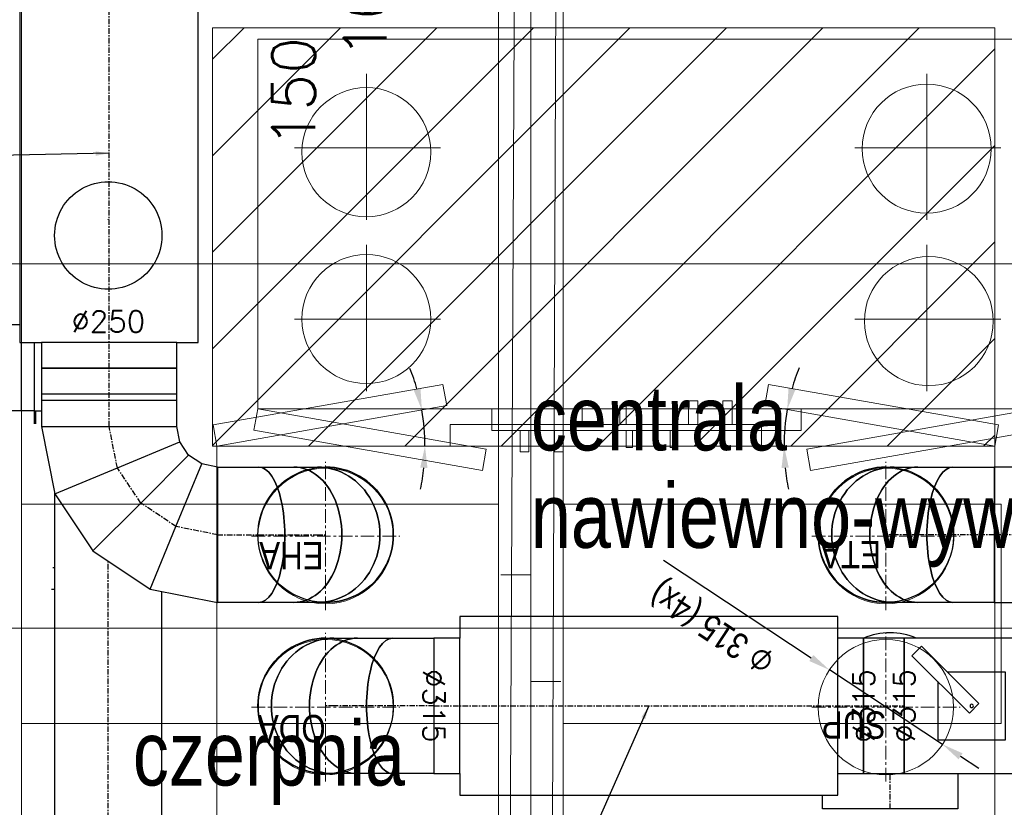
# Model space of a CAD drawing. Header units: millimetres. Extents: x -573548 to 674770, y -246895 to -89040.
# Tile 184 of 199: x 97972 to 100264, y -174747 to -172915. Entities that reach past the tile are written whole.
import ezdxf
from ezdxf.enums import TextEntityAlignment as Align

# ---------------------------------------------------------------- set-up
doc = ezdxf.new("R2010")
doc.units = ezdxf.units.MM
doc.linetypes.add('CENTER', pattern=[10.16, 6.35, -1.27, 1.27, -1.27])
doc.linetypes.add('Oś', pattern=[22.225, 12.7, -3.175, 3.175, -3.175])
for name, color, linetype, lineweight in [('__WM Urządzenia', 3, 'Continuous', 30), ('A.05 RZUT PODDASZA_is$0$Nowe_0_Nr_pióra__59', 8, 'Continuous', 9), ('A.05 RZUT PODDASZA_is$0$opisy inne_Nr_pióra__1', 8, 'Continuous', 9), ('A.05 RZUT PODDASZA_is$0$OSIE_Nr_pióra__1', 8, 'Continuous', 9), ('A.05 RZUT PODDASZA_is$0$Structural - Grid', 8, 'Continuous', 9), ('A.05 RZUT PODDASZA_is$0$Structural - Grid_Nr_pióra__17', 8, 'Continuous', 9), ('A.05 RZUT PODDASZA_is$0$WIDOK_Nr_pióra__1', 8, 'Continuous', 9), ('A.05 RZUT PODDASZA_is$0$wiezba_Nr_pióra__1', 8, 'Continuous', 9), ('A.05 RZUT PODDASZA_is$0$wiezba_Nr_pióra__2', 8, 'Continuous', 9), ('Axial', 7, 'CENTER', 9), ('Dimensions', 7, 'Continuous', 9), ('FLUID-CZERPNY', 7, 'Continuous', 30), ('FLUID-N1', 7, 'Continuous', 30), ('FLUID-WYRZUTOWY', 7, 'Continuous', 30), ('Main', 7, 'Continuous', 20)]:
    doc.layers.add(name, color=color, linetype=linetype, lineweight=lineweight)
for name, color, linetype in [('FLUID-CZERPNY-50-DIM', 7, 'Continuous'), ('FLUID-CZERPNY-50-INF', 7, 'Continuous'), ('FLUID-CZERPNY-SYM', 7, 'Continuous'), ('FLUID-N2', 7, 'Continuous'), ('FLUID-N2-50-DIM', 7, 'Continuous'), ('FLUID-N2-SYM', 7, 'Continuous'), ('FLUID-W1', 7, 'Continuous'), ('FLUID-W2', 7, 'Continuous'), ('FLUID-W2-100-ARRGR', 7, 'Continuous'), ('FLUID-W2-50-INF', 7, 'Continuous'), ('FLUID-W2-SYM', 7, 'Continuous'), ('FLUID-WYRZUTOWY-50-INF', 7, 'Continuous'), ('FLUID-WYRZUTOWY-SYM', 7, 'Continuous')]:
    doc.layers.add(name, color=color, linetype=linetype)
doc.styles.add('A.05 RZUT PODDASZA_is$0$STYL_AUTOMATYCZNY_1', font='Arial.ttf')
doc.styles.add('A.05 RZUT PODDASZA_is$0$STYL_AUTOMATYCZNY_6', font='Arial.ttf', dxfattribs={"width": 0.7})
doc.styles.add('FDBES', font='simplex.shx')
doc.styles.add('SLDTEXTSTYLE2', font='TXT', dxfattribs={"width": 0.605})
doc.styles.add('SLDTEXTSTYLE4', font='TXT', dxfattribs={"width": 0.663})
doc.styles.get("Standard").update_dxf_attribs({"font": 'arial.ttf'})
doc.dimstyles.new('FDBES', dxfattribs={"dimscale": 50, "dimtxt": 4, "dimasz": 2.5, "dimexe": 0.8, "dimexo": 2, "dimgap": 1, "dimtad": 1, "dimdsep": 46, "dimtxsty": 'FDBES', "dimcen": 2.5, "dimclrd": 4, "dimclre": 5, "dimadec": 0, "dimazin": 0, "dimtfac": 1, "dimtmove": 0, "dimatfit": 3, "dimfxl": 1, "dimarcsym": 0})
doc.dimstyles.new('ISO-25', dxfattribs={"dimtxt": 2.5, "dimasz": 2.5, "dimexe": 1.25, "dimexo": 0.625, "dimtad": 1, "dimtxsty": 'Standard', "dimcen": 2.5, "dimadec": 0, "dimazin": 0, "dimtfac": 1, "dimtmove": 0, "dimatfit": 3, "dimfxl": 1, "dimarcsym": 0})
doc.dimstyles.new('SLDDIMSTYLE0', dxfattribs={"dimtxt": 50.387967, "dimasz": 50.387967, "dimexe": 0, "dimexo": 0.0625, "dimgap": 12.596992, "dimtad": 1, "dimrnd": 1e-09, "dimzin": 12, "dimdsep": 46, "dimtxsty": 'SLDTEXTSTYLE4', "dimsah": 1, "dimcen": 0.09, "dimadec": 0, "dimazin": 3, "dimtfac": 1, "dimtofl": 0, "dimtmove": 0, "dimatfit": 3, "dimfxl": 1, "dimfrac": 2, "dimtolj": 1, "dimtzin": 12, "dimarcsym": 0})

# ---------------------------------------------------------------- blocks, each defined once
blk = doc.blocks.new('A.05 RZUT PODDASZA_is$0$Standardowy znacznik osi_4')
at = {"layer": 'A.05 RZUT PODDASZA_is$0$Structural - Grid_Nr_pióra__17'}
blk.add_line((1000, 0), (42868.7, 0), dxfattribs=at)
at = {"layer": 'A.05 RZUT PODDASZA_is$0$Structural - Grid_Nr_pióra__17', "style": 'A.05 RZUT PODDASZA_is$0$STYL_AUTOMATYCZNY_1'}
for tag, p in [('AC_MarkerText_1_0', (-250, -335)), ('AC_MarkerText_1_1', (44118.7, -335))]:
    blk.add_attdef(tag, text='', height=350, rotation=180, dxfattribs=at).set_placement(p, align=Align.TOP_CENTER)
blk = doc.blocks.new('A.05 RZUT PODDASZA_is')
at = {"layer": 'A.05 RZUT PODDASZA_is$0$Nowe_0_Nr_pióra__59'}
for points in [[(98476.7, -97960.3), (100286.7, -97960.3), (100286.7, -98820.3), (98476.7, -98820.3)], [(98476.7, -98820.3), (98468, -98869.5), (98999.8, -98963.3), (99008.5, -98914.1)], [(99021.7, -98820.3), (99741.7, -98820.3), (99741.7, -98870.3), (99021.7, -98870.3)], [(100286.7, -98820.3), (100295.4, -98869.5), (99763.6, -98963.3), (99754.9, -98914.1)], [(99087.8, -98870.3), (99107.8, -98870.3), (99107.8, -98920.3), (99087.8, -98920.3)], [(99167.8, -98870.3), (99187.8, -98870.3), (99187.8, -98920.3), (99167.8, -98920.3)], [(99334.1, -98870.3), (99349.1, -98870.3), (99349.1, -98910.3), (99334.1, -98910.3)], [(99436.4, -98870.3), (99451.4, -98870.3), (99451.4, -98910.3), (99436.4, -98910.3)]]:
    blk.add_lwpolyline(points, close=True, dxfattribs=at)
for points in [[(98729.7, -98040.8), (98729.7, -98380.8)], [(100033.7, -98040.8), (100033.7, -98380.8)], [(98902.2, -98213.3), (98562.2, -98213.3)], [(100206.2, -98213.3), (99866.2, -98213.3)], [(98729.7, -98438.8), (98729.7, -98778.8)], [(100033.7, -98438.8), (100033.7, -98778.8)], [(98902.2, -98611.3), (98562.2, -98611.3)], [(100206.2, -98611.3), (99866.2, -98611.3)]]:
    blk.add_lwpolyline(points, dxfattribs=at)
for centre in [(98729.7, -98223.2), (100033.7, -98215.1), (98729.7, -98611.3), (100038.7, -98616.1)]:
    blk.add_circle(centre, 150, dxfattribs=at)
at = {"layer": 'A.05 RZUT PODDASZA_is$0$OSIE_Nr_pióra__1'}
for p, q in [((99112.4, -93185.2), (99112.4, -105475.2)), ((86900.2, -99330.2), (119033, -99330.2))]:
    blk.add_line(p, q, dxfattribs=at)
at = {"layer": 'A.05 RZUT PODDASZA_is$0$WIDOK_Nr_pióra__1'}
for p, q in [((97927.3, -99041.7), (99037.4, -99041.7)), ((99187.4, -99041.7), (100206.7, -99041.7)), ((100206.7, -99551.7), (100206.7, -99041.7)), ((97927.3, -99551.7), (99037.4, -99551.7)), ((99187.4, -99551.7), (100206.7, -99551.7))]:
    blk.add_line(p, q, dxfattribs=at)
blk.add_lwpolyline([(99081.6, -96312.9), (99176.6, -96313.1), (99152.4, -102290.6), (99052.4, -102290.6)], close=True, dxfattribs=at)
at = {"layer": 'A.05 RZUT PODDASZA_is$0$wiezba_Nr_pióra__1'}
blk.add_lwpolyline([(99042.4, -99206), (99112.4, -99206), (99112.4, -99454.4), (99182.4, -99454.4)], dxfattribs=at)
at = {"layer": 'A.05 RZUT PODDASZA_is$0$wiezba_Nr_pióra__2'}
for p, q in [((97927.3, -93185.2), (97927.3, -105475.2)), ((99037.4, -93185.2), (99037.4, -105475.2)), ((99187.4, -93185.2), (99187.4, -105475.2))]:
    blk.add_line(p, q, dxfattribs=at)
at = {"layer": 'A.05 RZUT PODDASZA_is$0$Structural - Grid', "zscale": 1000, "rotation": 180}
blk.add_blockref('A.05 RZUT PODDASZA_is$0$Standardowy znacznik osi_4', (121683.4, -98482.5), dxfattribs=at)
at = {"layer": 'A.05 RZUT PODDASZA_is$0$opisy inne_Nr_pióra__1', "insert": (99112.4, -98766.7), "char_height": 150, "attachment_point": 1, "line_spacing_factor": 0.906201, "style": 'A.05 RZUT PODDASZA_is$0$STYL_AUTOMATYCZNY_6'}
blk.add_mtext('\\A1;{\\pql;\\fArial|b0|i0|c238|p0;\\W0.800000;centrala \\P\\pql;\\fArial|b0|i0|c238|p0;\\W0.800000;nawiewno-wywiewna}', dxfattribs=at)
at = {"layer": 'A.05 RZUT PODDASZA_is$0$opisy inne_Nr_pióra__1', "insert": (98186.2, -99545.9), "char_height": 150, "attachment_point": 1, "style": 'A.05 RZUT PODDASZA_is$0$STYL_AUTOMATYCZNY_6'}
blk.add_mtext('\\A1;{\\pql;\\fArial|b0|i0|c238|p0;\\W0.800000;czerpnia}', dxfattribs=at)
blk = doc.blocks.new('*D862')
at = {"layer": 'Defpoints', "color": 0}
for p in [(130.1, 875.5), (393.3, 702.4)]:
    blk.add_point(p, dxfattribs=at)
at = {"layer": 'Dimensions', "color": 0, "lineweight": -2}
for p, q in [((88, 903.2), (45.9, 930.9)), ((130.1, 875.5), (393.3, 702.4)), ((435.4, 674.7), (779.8, 448.1))]:
    blk.add_line(p, q, dxfattribs=at)
at = {"layer": 'Dimensions', "color": 0}
for points in [[(83.4, 896.2), (92.6, 910.2), (130.1, 875.5)], [(440, 681.7), (430.8, 667.7), (393.3, 702.4)]]:
    blk.add_solid(points, dxfattribs=at)
at = {"layer": 'Dimensions', "color": 0, "insert": (662.7, 599.3), "char_height": 60, "attachment_point": 5, "rotation": 326.6645}
blk.add_mtext('\\A1;{\\pxsm1.05;\\fSegoe UI Symbol|b0|i0|c1|p0;\\C256;\\H1.00024x;⌀ \\fArial Narrow|b0|i0|c0|p0;\\C7;\\H0.99976x;315 (4x)}', dxfattribs=at)
blk = doc.blocks.new('*D863')
at = {"layer": 'Defpoints', "color": 0}
for p in [(8.7, 181.9), (1818.7, 181.9), (1818.7, 181.9), (1335.3, 153.8), (1283.9, 87.6)]:
    blk.add_point(p, dxfattribs=at)
at = {"layer": 'Dimensions', "color": 0, "lineweight": -2}
for start, end in [(168.0701, 174.0351), (180, 190), (195.9649, 201.9299)]:
    blk.add_arc((1818.7, 181.9), 484.2, start, end, dxfattribs=at)
at = {"layer": 'Dimensions', "color": 0}
for points in [[(1328.7, 232.7), (1345.5, 231.8), (1334.5, 181.9)], [(1361.3, 50.6), (1345, 46.9), (1341.8, 97.8)]]:
    blk.add_solid(points, dxfattribs=at)
at = {"layer": 'Dimensions', "color": 0, "insert": (1336.3, 139.7), "char_height": 72.67, "attachment_point": 5}
blk.add_mtext('^J', dxfattribs=at)
blk = doc.blocks.new('*D864')
at = {"layer": 'Defpoints', "color": 0}
for p in [(8.7, 181.9), (8.7, 181.9), (1818.7, 181.9), (495.6, 125), (543.4, 87.6)]:
    blk.add_point(p, dxfattribs=at)
at = {"layer": 'Dimensions', "color": 0, "lineweight": -2}
for start, end in [(5.8916, 11.7832), (350, 0), (338.2168, 344.1084)]:
    blk.add_arc((8.7, 181.9), 490.2, start, end, dxfattribs=at)
at = {"layer": 'Dimensions', "color": 0}
for points in [[(487.9, 231.8), (504.7, 232.7), (498.9, 181.9)], [(488.4, 45.8), (472, 49.6), (491.5, 96.8)]]:
    blk.add_solid(points, dxfattribs=at)
at = {"layer": 'Dimensions', "color": 0, "insert": (497.1, 139.2), "char_height": 72.67, "attachment_point": 5}
blk.add_mtext('^J', dxfattribs=at)
blk = doc.blocks.new('*U60695')
at = {"color": 6, "linetype": 'Continuous', "lineweight": -2}
for p, q in [((750, 130), (750, 126.8)), ((-750, -123.2), (-750, -130)), ((750, -123.2), (750, -130))]:
    blk.add_line(p, q, dxfattribs=at)
blk = doc.blocks.new('*U60696')
at = {"color": 6, "linetype": 'Continuous', "lineweight": -2}
blk.add_line((172.5, -123.2), (172.5, -130), dxfattribs=at)
blk = doc.blocks.new('*U60693')
at = {"color": 0, "linetype": 'ByBlock', "lineweight": -2}
blk.add_line((60, -130), (60, -113.8), dxfattribs=at)
at = {"color": 6, "linetype": 'Continuous', "lineweight": -2}
blk.add_line((90, -130), (-99.2, -130), dxfattribs=at)
blk = doc.blocks.new('*U60462')
at = {"color": 6, "linetype": 'Continuous', "lineweight": -2}
for p, q in [((236.5, -130), (236.5, 130)), ((-236.5, -130), (-236.5, 59.2))]:
    blk.add_line(p, q, dxfattribs=at)
at = {"color": 0, "linetype": 'ByBlock', "lineweight": -2}
for p, q in [((-202.7, 100), (236.5, 100)), ((-236.5, -100), (236.5, -100))]:
    blk.add_line(p, q, dxfattribs=at)
at = {"color": 6, "linetype": 'Continuous', "lineweight": -3}
for p, q in [((206.5, -100), (206.5, 100)), ((-206.5, -100), (-206.5, 59.2))]:
    blk.add_line(p, q, dxfattribs=at)
blk = doc.blocks.new('*U60698')
at = {"color": 5, "linetype": 'Continuous', "lineweight": -2}
for p, q in [((750, 130), (750, 123.9)), ((-750, -126.1), (-750, -130)), ((750, -126.1), (750, -130))]:
    blk.add_line(p, q, dxfattribs=at)
blk = doc.blocks.new('*U60697')
at = {"color": 5, "linetype": 'Continuous', "lineweight": -2}
blk.add_line((147.5, -126.1), (147.5, -130), dxfattribs=at)
blk = doc.blocks.new('*U60694')
at = {"color": 5, "linetype": 'Continuous', "lineweight": -2}
blk.add_line((90, -130), (60, -130), dxfattribs=at)
blk = doc.blocks.new('*U60481')
at = {"color": 5, "linetype": 'Continuous', "lineweight": -2}
for p, q in [((88, 100), (88, 130)), ((-88, -130), (-88, -100)), ((88, -130), (88, -100))]:
    blk.add_line(p, q, dxfattribs=at)
blk = doc.blocks.new('*U60492')
at = {"color": 150, "linetype": 'Continuous', "lineweight": -3, "extrusion": (-1, 2.75334e-32, 6.12323e-17)}
for major_axis in [(0, 0, 157.5), (0, 0, -157.5)]:
    blk.add_ellipse((0, 0), major_axis=major_axis, ratio=1, start_param=0, end_param=3.141593, dxfattribs=at)
at = {"color": 150, "linetype": 'Continuous', "lineweight": -2, "extrusion": (1, -2.75334e-32, -6.12323e-17)}
blk.add_ellipse((0, 0), major_axis=(0, 0, -157.5), ratio=1, start_param=0, end_param=3.141593, dxfattribs=at)
blk = doc.blocks.new('*U60493')
at = {"color": 0, "linetype": 'ByBlock', "lineweight": -2}
for p, q in [((0, 47.2, 157.5), (0, 28.1, 157.5)), ((0, 28.1, -157.5), (0, 47.2, -157.5)), ((0, 28.1, 157.5), (0, -26.6, 157.5)), ((0, -26.6, -157.5), (0, 28.1, -157.5)), ((0, -26.6, 157.5), (0, -108.3, 157.5)), ((0, -108.3, -157.5), (0, -26.6, -157.5)), ((0, -108.3, 157.5), (0, -204.8, 157.5)), ((0, -204.8, -157.5), (0, -108.3, -157.5))]:
    blk.add_line(p, q, dxfattribs=at)
at = {"color": 150, "linetype": 'Continuous', "lineweight": -2}
blk.add_line((0, -204.8, 157.5), (0, -204.8, -157.5), dxfattribs=at)
at = {"color": 150, "linetype": 'Continuous', "lineweight": -2, "extrusion": (-1, 1.11022e-16, 6.12323e-17)}
blk.add_ellipse((0, 47.2), major_axis=(0, 0, 157.5), ratio=1, start_param=0, end_param=3.141593, dxfattribs=at)
at = {"color": 150, "linetype": 'Continuous', "lineweight": -3, "extrusion": (-1, -1.83697e-16, 6.12323e-17)}
for centre, ratio in [((0, 28.1), 0.92388), ((0, -26.6), 0.707107), ((0, -108.3), 0.382683)]:
    blk.add_ellipse(centre, major_axis=(0, 0, 157.5), ratio=ratio, start_param=0, end_param=3.141593, dxfattribs=at)
at = {"color": 150, "linetype": 'Continuous', "lineweight": -3, "extrusion": (1, 1.83697e-16, -6.12323e-17)}
for centre, ratio in [((0, 28.1), 0.92388), ((0, -26.6), 0.707107), ((0, -108.3), 0.382683)]:
    blk.add_ellipse(centre, major_axis=(0, 0, -157.5), ratio=ratio, start_param=0, end_param=3.141593, dxfattribs=at)
at = {"layer": 'FLUID-CZERPNY-SYM', "linetype": 'Oś', "lineweight": -3}
for p, q in [((0, 28.1), (0, 47.2)), ((0, -26.6), (0, 28.1)), ((0, -108.3), (0, -26.6)), ((0, -204.8), (0, -108.3))]:
    blk.add_line(p, q, dxfattribs=at)
blk = doc.blocks.new('*U60494')
at = {"color": 150, "linetype": 'Continuous', "lineweight": -2}
for p, q in [((-500, 0, -157.5), (-500, 0, 157.5)), ((500, 0, 157.5), (500, 0, -157.5))]:
    blk.add_line(p, q, dxfattribs=at)
at = {"color": 0, "linetype": 'ByBlock', "lineweight": -2}
for p, q in [((-440, 0, -157.5), (-500, 0, -157.5)), ((-500, 0, 157.5), (-440, 0, 157.5)), ((440, 0, -207.5), (-440, 0, -207.5)), ((-440, 0, -207.5), (-440, 0, -157.5)), ((-440, 0, 157.5), (-440, 0, 207.5)), ((-440, 0, 207.5), (440, 0, 207.5)), ((440, 0), (440, 0, -207.5)), ((440, 0, 207.5), (440, 0)), ((500, 0, -157.5), (440, 0, -157.5)), ((440, 0, 157.5), (500, 0, 157.5))]:
    blk.add_line(p, q, dxfattribs=at)
at = {"color": 150, "linetype": 'Continuous', "lineweight": -3}
for p, q in [((-440, 0), (-440, 0, -157.5)), ((-440, 0, 157.5), (-440, 0))]:
    blk.add_line(p, q, dxfattribs=at)
at = {"layer": 'FLUID-CZERPNY-SYM', "linetype": 'Oś', "lineweight": -3}
blk.add_line((-500, 0), (500, 0), dxfattribs=at)
blk = doc.blocks.new('*U60491')
at = {"color": 150, "linetype": 'Continuous', "lineweight": -2}
for p, q in [((-157.5, 157.5), (-157.5, 0)), ((157.5, 0), (157.5, 157.5)), ((-157.5, 0), (-157.5, -157.5)), ((157.5, -157.5), (157.5, 0))]:
    blk.add_line(p, q, dxfattribs=at)
at = {"color": 0, "linetype": 'ByBlock', "lineweight": -2}
for p, q in [((157.5, 157.5), (-157.5, 157.5)), ((78.8, 78.8), (-78.8, 78.8)), ((-78.8, 78.8), (-78.8, -78.8)), ((78.8, -56.5), (78.8, 78.8)), ((-16.8, -5.5), (5.5, 16.8)), ((5.5, 16.8), (139.1, -116.8)), ((116.8, -139.1), (-16.8, -5.5)), ((-78.8, -78.8), (56.5, -78.8)), ((139.1, -116.8), (116.8, -139.1)), ((-157.5, -157.5), (157.5, -157.5))]:
    blk.add_line(p, q, dxfattribs=at)
for major_axis in [(4, 0), (4, 0), (-4, 0), (-4, 0)]:
    blk.add_ellipse((0, 0), major_axis=major_axis, ratio=1, start_param=0, end_param=3.141593, dxfattribs=at)
blk = doc.blocks.new('*U60495')
at = {"color": 150, "linetype": 'Continuous', "lineweight": -2}
for p, q in [((-47, 157.5), (-47, 0)), ((47, 0), (47, 157.5)), ((-47, 0), (-47, -157.5)), ((47, -157.5), (47, 0))]:
    blk.add_line(p, q, dxfattribs=at)
at = {"color": 0, "linetype": 'ByBlock', "lineweight": -2}
for p, q in [((47, 157.5), (-47, 157.5)), ((-47, -157.5), (47, -157.5))]:
    blk.add_line(p, q, dxfattribs=at)
at = {"layer": 'FLUID-CZERPNY-SYM', "linetype": 'Oś', "lineweight": -3}
blk.add_line((-47, 0), (47, 0), dxfattribs=at)
blk = doc.blocks.new('*U60482')
at = {"color": 220, "linetype": 'Continuous', "lineweight": -3, "extrusion": (-1, 2.75334e-32, 6.12323e-17)}
for major_axis in [(0, 0, 157.5), (0, 0, -157.5)]:
    blk.add_ellipse((0, 0), major_axis=major_axis, ratio=1, start_param=0, end_param=3.141593, dxfattribs=at)
at = {"color": 220, "linetype": 'Continuous', "lineweight": -2, "extrusion": (1, -2.75334e-32, -6.12323e-17)}
blk.add_ellipse((0, 0), major_axis=(0, 0, 157.5), ratio=1, start_param=0, end_param=3.141593, dxfattribs=at)
blk = doc.blocks.new('*U60483')
at = {"color": 0, "linetype": 'ByBlock', "lineweight": -2}
for p, q in [((0, 47.2, 157.5), (0, 28.1, 157.5)), ((0, 28.1, -157.5), (0, 47.2, -157.5)), ((0, 28.1, 157.5), (0, -26.6, 157.5)), ((0, -26.6, -157.5), (0, 28.1, -157.5)), ((0, -26.6, 157.5), (0, -108.3, 157.5)), ((0, -108.3, -157.5), (0, -26.6, -157.5)), ((0, -108.3, 157.5), (0, -204.8, 157.5)), ((0, -204.8, -157.5), (0, -108.3, -157.5))]:
    blk.add_line(p, q, dxfattribs=at)
at = {"color": 220, "linetype": 'Continuous', "lineweight": -2}
blk.add_line((0, -204.8, 157.5), (0, -204.8, -157.5), dxfattribs=at)
at = {"color": 220, "linetype": 'Continuous', "lineweight": -2, "extrusion": (-1, 1.11022e-16, -1.83697e-16)}
blk.add_ellipse((0, 47.2), major_axis=(0, 0, 157.5), ratio=1, start_param=0, end_param=3.141593, dxfattribs=at)
at = {"color": 220, "linetype": 'Continuous', "lineweight": -3, "extrusion": (-1, -1.83697e-16, -1.83697e-16)}
for centre, ratio in [((0, 28.1), 0.92388), ((0, -26.6), 0.707107), ((0, -108.3), 0.382683)]:
    blk.add_ellipse(centre, major_axis=(0, 0, 157.5), ratio=ratio, start_param=0, end_param=3.141593, dxfattribs=at)
at = {"color": 220, "linetype": 'Continuous', "lineweight": -3, "extrusion": (1, 1.83697e-16, 1.83697e-16)}
for centre, ratio in [((0, 28.1), 0.92388), ((0, -26.6), 0.707107), ((0, -108.3), 0.382683)]:
    blk.add_ellipse(centre, major_axis=(0, 0, -157.5), ratio=ratio, start_param=0, end_param=3.141593, dxfattribs=at)
at = {"layer": 'FLUID-WYRZUTOWY-SYM', "linetype": 'Oś', "lineweight": -3}
for p, q in [((0, 28.1), (0, 47.2)), ((0, -26.6), (0, 28.1)), ((0, -108.3), (0, -26.6)), ((0, -204.8), (0, -108.3))]:
    blk.add_line(p, q, dxfattribs=at)
blk = doc.blocks.new('*U46222')
at = {"color": 6, "linetype": 'Continuous', "lineweight": -3, "extrusion": (-1, 2.75334e-32, 6.12323e-17)}
for major_axis in [(0, 0, 157.5), (0, 0, -157.5)]:
    blk.add_ellipse((0, 0), major_axis=major_axis, ratio=1, start_param=0, end_param=3.141593, dxfattribs=at)
at = {"color": 6, "linetype": 'Continuous', "lineweight": -2, "extrusion": (1, -2.75334e-32, -6.12323e-17)}
blk.add_ellipse((0, 0), major_axis=(0, 0, -157.5), ratio=1, start_param=0, end_param=3.141593, dxfattribs=at)
blk = doc.blocks.new('*U46224')
at = {"color": 0, "linetype": 'ByBlock', "lineweight": -2}
for p, q in [((0, 47.2, 157.5), (0, 28.1, 157.5)), ((0, 28.1, -157.5), (0, 47.2, -157.5)), ((0, 28.1, 157.5), (0, -26.6, 157.5)), ((0, -26.6, -157.5), (0, 28.1, -157.5)), ((0, -26.6, 157.5), (0, -108.3, 157.5)), ((0, -108.3, -157.5), (0, -26.6, -157.5)), ((0, -108.3, 157.5), (0, -204.8, 157.5)), ((0, -204.8, -157.5), (0, -108.3, -157.5))]:
    blk.add_line(p, q, dxfattribs=at)
at = {"color": 6, "linetype": 'Continuous', "lineweight": -2}
blk.add_line((0, -204.8, 157.5), (0, -204.8, -157.5), dxfattribs=at)
at = {"color": 6, "linetype": 'Continuous', "lineweight": -2, "extrusion": (-1, 1.11022e-16, 6.12323e-17)}
blk.add_ellipse((0, 47.2), major_axis=(0, 0, 157.5), ratio=1, start_param=0, end_param=3.141593, dxfattribs=at)
at = {"color": 6, "linetype": 'Continuous', "lineweight": -3, "extrusion": (-1, -1.83697e-16, 6.12323e-17)}
for centre, ratio in [((0, 28.1), 0.92388), ((0, -26.6), 0.707107), ((0, -108.3), 0.382683)]:
    blk.add_ellipse(centre, major_axis=(0, 0, 157.5), ratio=ratio, start_param=0, end_param=3.141593, dxfattribs=at)
at = {"color": 6, "linetype": 'Continuous', "lineweight": -3, "extrusion": (1, 1.83697e-16, -6.12323e-17)}
for centre, ratio in [((0, 28.1), 0.92388), ((0, -26.6), 0.707107), ((0, -108.3), 0.382683)]:
    blk.add_ellipse(centre, major_axis=(0, 0, -157.5), ratio=ratio, start_param=0, end_param=3.141593, dxfattribs=at)
at = {"layer": 'FLUID-W2-SYM', "color": 7, "linetype": 'Oś', "lineweight": -3}
for p, q in [((0, 28.1), (0, 47.2)), ((0, -26.6), (0, 28.1)), ((0, -108.3), (0, -26.6)), ((0, -204.8), (0, -108.3))]:
    blk.add_line(p, q, dxfattribs=at)
blk = doc.blocks.new('*U36148')
at = {"color": 0, "linetype": 'ByBlock', "lineweight": -2}
for p, q in [((0, -122.7, 157.5), (0, -204.8, 157.5)), ((0, -204.8, -157.5), (0, -172.7, -157.5))]:
    blk.add_line(p, q, dxfattribs=at)
at = {"color": 5, "linetype": 'Continuous', "lineweight": -2}
blk.add_line((0, -204.8, 157.5), (0, -204.8, -157.5), dxfattribs=at)
at = {"color": 5, "linetype": 'Continuous', "lineweight": -2, "extrusion": (-1, -1.16847e-16, -9.65467e-17)}
blk.add_ellipse((0, 47.2), major_axis=(0, 145, 61.4), ratio=1, start_param=0, end_param=0.802538, dxfattribs=at)
at = {"color": 5, "linetype": 'Continuous', "lineweight": -3, "extrusion": (-1, -1.83697e-16, 6.12323e-17)}
for centre, ratio, start_param, end_param in [((0, 28.1), 0.92388, 1.362362, 1.36354), ((0, -26.6), 0.707107, 1.362365, 1.363543), ((0, -108.3), 0.382683, 1.362283, 1.363461)]:
    blk.add_ellipse(centre, major_axis=(0, 0, 157.5), ratio=ratio, start_param=start_param, end_param=end_param, dxfattribs=at)
at = {"color": 5, "linetype": 'Continuous', "lineweight": -3, "extrusion": (1, 1.83697e-16, -6.12323e-17)}
for centre, ratio, start_param, end_param in [((0, 28.1), 0.92388, 4.919646, 4.920824), ((0, 28.1), 0.92388, 4.920824, 4.920861), ((0, -26.6), 0.707107, 4.919643, 4.920821), ((0, -26.6), 0.707107, 4.920821, 4.920965), ((0, -108.3), 0.382683, 4.919724, 4.920902), ((0, -108.3), 0.382683, 4.920902, 4.921077)]:
    blk.add_ellipse(centre, major_axis=(0, 0, 157.5), ratio=ratio, start_param=start_param, end_param=end_param, dxfattribs=at)
at = {"layer": 'FLUID-N2-SYM', "linetype": 'Oś', "lineweight": -3}
blk.add_line((0, -204.8), (0, -122.7), dxfattribs=at)
blk = doc.blocks.new('*U60490')
at = {"color": 0, "linetype": 'ByBlock', "lineweight": -2, "extrusion": (1, 6.12323e-17, -6.12323e-17)}
blk.add_circle((0, 0), 0.05, dxfattribs=at)
blk = doc.blocks.new('*U60489')
at = {"color": 5, "linetype": 'Continuous', "lineweight": -3, "extrusion": (-1, 3.01899e-47, -3.06162e-16)}
for major_axis in [(0, 0, 125), (0, 0, -125)]:
    blk.add_ellipse((0, 0), major_axis=major_axis, ratio=1, start_param=0, end_param=3.141593, dxfattribs=at)
blk = doc.blocks.new('*U60488')
at = {"color": 0, "linetype": 'ByBlock', "lineweight": -2, "extrusion": (-2.44929e-16, 1, 3.06162e-16)}
blk.add_circle((0, 0), 0.05, dxfattribs=at)
blk = doc.blocks.new('*U60691')
at = {"color": 0, "linetype": 'ByBlock', "lineweight": -2}
for p, q in [((801.7, 0, -125), (-1199.5, 0, -125)), ((-1199.5, 0, 125), (571.7, 0, 125))]:
    blk.add_line(p, q, dxfattribs=at)
at = {"color": 5, "linetype": 'Continuous', "lineweight": -2}
blk.add_line((-1199.5, 0, -125), (-1199.5, 0, 125), dxfattribs=at)
at = {"layer": 'FLUID-N2-SYM', "linetype": 'Oś', "lineweight": -3}
blk.add_line((-1199.5, 0), (642.1, 0), dxfattribs=at)
blk = doc.blocks.new('*U60484')
at = {"color": 0, "linetype": 'ByBlock', "lineweight": -2}
for p, q in [((204.7, 204.7), (48, 173.6)), ((48, 173.6), (-84.8, 84.8)), ((-84.8, 84.8), (-173.6, -48)), ((-173.6, -48), (-204.8, -204.8)), ((168.6, -117.4), (204.7, -110.3)), ((137.9, -137.9), (168.6, -117.4)), ((117.4, -168.6), (137.9, -137.9)), ((110.2, -204.8), (117.4, -168.6))]:
    blk.add_line(p, q, dxfattribs=at)
at = {"color": 220, "linetype": 'Continuous', "lineweight": -2}
for p, q in [((204.7, 204.7), (204.7, 47.2)), ((204.7, 47.2), (204.7, -110.3)), ((-47.2, -204.8), (-204.8, -204.8)), ((110.2, -204.8), (-47.2, -204.8))]:
    blk.add_line(p, q, dxfattribs=at)
at = {"color": 220, "linetype": 'Continuous', "lineweight": -3}
for p, q in [((48, 173.6), (108.3, 28.1)), ((-84.8, 84.8), (26.6, -26.6)), ((108.3, 28.1), (168.6, -117.4)), ((26.6, -26.6), (137.9, -137.9)), ((-173.6, -48), (-28.1, -108.3)), ((-28.1, -108.3), (117.4, -168.6))]:
    blk.add_line(p, q, dxfattribs=at)
at = {"layer": 'FLUID-WYRZUTOWY-SYM', "linetype": 'Oś', "lineweight": -3}
for p, q in [((108.3, 28.1), (204.7, 47.2)), ((26.6, -26.6), (108.3, 28.1)), ((-28.1, -108.3), (26.6, -26.6)), ((-47.2, -204.8), (-28.1, -108.3))]:
    blk.add_line(p, q, dxfattribs=at)
blk = doc.blocks.new('*U60487')
at = {"color": 0, "linetype": 'ByBlock', "lineweight": -2}
for p, q in [((-440, 207.5), (-440, 157.5)), ((440, 207.5), (-440, 207.5)), ((440, 0), (440, 207.5)), ((-440, 157.5), (-500, 157.5)), ((500, 157.5), (440, 157.5)), ((440, -207.5), (440, 0)), ((-500, -157.5), (-440, -157.5)), ((-440, -157.5), (-440, -207.5)), ((440, -157.5), (500, -157.5)), ((-440, -207.5), (440, -207.5))]:
    blk.add_line(p, q, dxfattribs=at)
at = {"color": 220, "linetype": 'Continuous', "lineweight": -2}
for p, q in [((-500, 157.5), (-500, 0)), ((500, 0), (500, 157.5)), ((-500, 0), (-500, -157.5)), ((500, -157.5), (500, 0))]:
    blk.add_line(p, q, dxfattribs=at)
at = {"color": 220, "linetype": 'Continuous', "lineweight": -3}
for p, q in [((-440, 0), (-440, 157.5)), ((-440, -157.5), (-440, 0))]:
    blk.add_line(p, q, dxfattribs=at)
at = {"layer": 'FLUID-WYRZUTOWY-SYM', "linetype": 'Oś', "lineweight": -3}
blk.add_line((-500, 0), (500, 0), dxfattribs=at)
blk = doc.blocks.new('*U60465')
at = {"color": 220, "linetype": 'Continuous', "lineweight": -2}
for p, q in [((-67.5, 157.5), (-67.5, 0)), ((67.5, 0), (67.5, 157.5)), ((-67.5, 0), (-67.5, -157.5)), ((67.5, -157.5), (67.5, 0))]:
    blk.add_line(p, q, dxfattribs=at)
at = {"color": 0, "linetype": 'ByBlock', "lineweight": -2}
for p, q in [((67.5, 157.5), (-67.5, 157.5)), ((-67.5, -157.5), (67.5, -157.5))]:
    blk.add_line(p, q, dxfattribs=at)
at = {"color": 220, "linetype": 'Continuous', "lineweight": -3}
for p, q in [((-7.5, -157.5), (-7.5, 157.5)), ((7.5, -157.5), (7.5, 157.5))]:
    blk.add_line(p, q, dxfattribs=at)
at = {"layer": 'FLUID-WYRZUTOWY-SYM', "linetype": 'Oś', "lineweight": -3}
blk.add_line((-67.5, 0), (67.5, 0), dxfattribs=at)
blk = doc.blocks.new('*U46223')
at = {"color": 6, "linetype": 'Continuous', "lineweight": -2}
for p, q in [((-27, 0), (-27, 157.5)), ((27, 157.5), (27, 0)), ((-27, -157.5), (-27, 0)), ((27, 0), (27, -157.5))]:
    blk.add_line(p, q, dxfattribs=at)
at = {"color": 0, "linetype": 'ByBlock', "lineweight": -2}
for p, q in [((-27, 157.5), (27, 157.5)), ((27, -157.5), (-27, -157.5))]:
    blk.add_line(p, q, dxfattribs=at)
at = {"layer": 'FLUID-W2-SYM', "color": 7, "linetype": 'Oś', "lineweight": -3}
blk.add_line((-27, 0), (27, 0), dxfattribs=at)
blk = doc.blocks.new('A$C680F527C')
at = {"layer": 'Axial', "ltscale": 5}
for p, q in [((261.682, 961.426), (261.682, 616.426)), ((1565.682, 961.426), (1565.682, 616.426)), ((434.182, 788.926), (89.182, 788.926)), ((1738.182, 788.926), (1393.182, 788.926)), ((261.682, 563.426), (261.682, 218.426)), ((1565.682, 563.426), (1565.682, 218.426)), ((434.182, 390.926), (89.182, 390.926)), ((1738.182, 390.926), (1393.182, 390.926))]:
    blk.add_line(p, q, dxfattribs=at)
at = {"layer": 'Dimensions'}
for points in [[(866.042, 131.926), (881.04, 131.926), (881.04, 87.926), (866.042, 87.926)], [(968.325, 131.926), (983.323, 131.926), (983.323, 87.926), (968.325, 87.926)]]:
    blk.add_lwpolyline(points, close=True, dxfattribs=at)
at = {"layer": 'Main'}
for p, q in [((1818.682, 1041.926), (8.682, 1041.926)), ((8.682, 1041.926), (8.682, 181.926)), ((1818.682, 1041.926), (1818.682, 181.926)), ((8.682, 181.926), (0, 132.685)), ((1818.682, 181.926), (8.682, 181.926)), ((8.682, 181.926), (543.433, 87.635)), ((551.682, 181.926), (551.682, 131.926)), ((1275.682, 181.926), (1275.682, 131.926)), ((1818.682, 181.926), (1283.932, 87.635)), ((1818.682, 181.926), (1827.365, 132.685)), ((0, 132.685), (534.751, 38.394)), ((1275.682, 131.926), (551.682, 131.926)), ((1292.614, 38.394), (1827.365, 132.685)), ((543.433, 87.635), (534.751, 38.394)), ((1283.932, 87.635), (1292.614, 38.394))]:
    blk.add_line(p, q, dxfattribs=at)
for points in [[(641.557, 131.926), (619.808, 131.926), (619.808, 76.926), (641.557, 76.926)], [(721.557, 131.926), (699.808, 131.926), (699.808, 76.926), (721.557, 76.926)]]:
    blk.add_lwpolyline(points, close=True, dxfattribs=at)
for centre in [(261.682, 788.926), (1565.682, 788.926), (261.682, 390.926), (1565.682, 390.926)]:
    blk.add_circle(centre, 157.5, dxfattribs=at)
at = {"color": 7, "linetype": 'Continuous', "lineweight": 0, "char_height": 63.5, "attachment_point": 1, "style": 'SLDTEXTSTYLE2'}
for s, insert in [('{\\fArial Narrow|b0|i0|c0|p0;\\W1;ODA}', (1565.682, 870.44)), ('{\\fArial Narrow|b0|i0|c0|p0;\\W1;SUP}', (261.682, 862.276)), ('{\\fArial Narrow|b0|i0|c0|p0;\\W1;ETA}', (273.208, 465.759)), ('{\\fArial Narrow|b0|i0|c0|p0;\\W1;EHA}', (1570.692, 468.321))]:
    blk.add_mtext(s, dxfattribs=dict(at, insert=insert))
at = {"layer": 'Dimensions'}
dim = blk.add_diameter_dim_2p(p1=(130.096, 875.478), p2=(393.268, 702.373), text='{\\pxsm1.05;\\fSegoe UI Symbol|b0|i0|c1|p0;\\C256;\\H1.00024x;⌀ \\fArial Narrow|b0|i0|c0|p0;\\C7;\\H0.99976x;315 (4x)}', dimstyle='SLDDIMSTYLE0', override={"dimtxt": 60, "dimexo": 10, "dimtxsty": 'Standard', "dimtofl": 1}, dxfattribs=at)
dim.commit()
dim.dimension.update_dxf_attribs({"geometry": '*D862', "text_midpoint": (628.651, 547.547), "dimtype": 163})
for base, line1, picture, middle in [((495.608, 125.012), ((8.682, 181.926), (543.433, 87.635)), '*D864', (497.057, 139.198)), ((1335.286, 153.771), ((1818.682, 181.926), (1283.932, 87.635)), '*D863', (1336.309, 139.723))]:
    dim = blk.add_angular_dim_2l(base=base, line1=line1, line2=((1818.682, 181.926), (8.682, 181.926)), text='^J', dimstyle='ISO-25', override={"dimtxt": 72.672222, "dimasz": 50.387967, "dimexe": 2, "dimexo": 2, "dimgap": 3.048, "dimtih": 1, "dimtoh": 1, "dimzin": 0, "dimadec": 2, "dimtzin": 0}, dxfattribs=at)
    dim.commit()
    dim.dimension.update_dxf_attribs({"geometry": picture, "text_midpoint": middle})
blk = doc.blocks.new('*U58846')
at = {"lineweight": -2}
blk.add_line((-313, 381.7), (-899.6, 381.7), dxfattribs=at)
blk.add_lwpolyline([(-899.6, 473.3), (-313, 473.3), (-313, 278.3), (-899.6, 278.3)], close=True, dxfattribs=at)
at = {"insert": (-606.3, 375.8), "char_height": 50, "attachment_point": 5, "line_spacing_factor": 1.1, "style": 'FDBES'}
blk.add_mtext('TAR/315/1500\\PSK 8.75 m', dxfattribs=at)
blk.add_leader([(0, 0), (-449, 278.3)], dimstyle='FDBES', override={"dimscale": 12.5, "dimclrd": 256, "dimclre": 256})
blk = doc.blocks.new('*U58853')
at = {"lineweight": -2}
blk.add_line((-387, -8.3), (-973.6, -8.3), dxfattribs=at)
blk.add_lwpolyline([(-973.6, 83.3), (-387, 83.3), (-387, -111.7), (-973.6, -111.7)], close=True, dxfattribs=at)
at = {"insert": (-680.3, -14.2), "char_height": 50, "attachment_point": 5, "line_spacing_factor": 1.1, "style": 'FDBES'}
blk.add_mtext('TAR/315/1000\\PSK 8.20 m', dxfattribs=at)
blk.add_leader([(0, 0), (-387, -8.1)], dimstyle='FDBES', override={"dimscale": 12.5, "dimclrd": 256, "dimclre": 256})
blk = doc.blocks.new('*U58867')
at = {"lineweight": -2}
blk.add_line((-3.4, -503.3), (-447.2, -503.3), dxfattribs=at)
blk.add_lwpolyline([(-447.2, -411.6), (-3.4, -411.6), (-3.4, -606.6), (-447.2, -606.6)], close=True, dxfattribs=at)
at = {"insert": (-225.3, -509.1), "char_height": 50, "attachment_point": 5, "line_spacing_factor": 1.1, "style": 'FDBES'}
blk.add_mtext('CS1*\\PSK 8.25 m', dxfattribs=at)
blk.add_leader([(0, 0), (-182.2, -411.6)], dimstyle='FDBES', override={"dimscale": 12.5, "dimclrd": 256, "dimclre": 256})

msp = doc.modelspace()

# ---------------------------------------------------------------- block references
msp.add_blockref('A.05 RZUT PODDASZA_is', (49.4, -75000))

# ---------------------------------------------------------------- next in the draw order: hatches: boundary and pattern name
at = {"layer": '__WM Urządzenia', "lineweight": 13}
h = msp.add_hatch(dxfattribs=at)
h.set_pattern_fill('ANSI31', color=256, scale=50, style=0)
h.paths.add_polyline_path([(98421.3, -173906.7), (100241.3, -173906.7), (100241.3, -172933.9), (98421.3, -172933.9)])

# ---------------------------------------------------------------- next in the draw order: linework, layer by layer
msp.add_lwpolyline([(100241.3, -173906.7), (98421.3, -173906.7), (98421.3, -172933.9), (100241.3, -172933.9)], close=True, dxfattribs=at)

# ---------------------------------------------------------------- next in the draw order: block references
at = {"rotation": 180}
msp.add_blockref('A$C680F527C', (100250, -173724.8), dxfattribs=at)
at = {"layer": 'FLUID-CZERPNY', "color": 150, "linetype": 'Continuous', "extrusion": (0, -1, -1.83697e-16)}
msp.add_blockref('*U60494', (99436.3, 8410.8, 174510.8), dxfattribs=at)
at = {"layer": 'FLUID-CZERPNY', "color": 150, "linetype": 'Continuous', "extrusion": (1.22465e-16, -1, -6.12323e-17), "rotation": 90.00000000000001}
msp.add_blockref('*U60492', (98684.3, 7926.7, 174510.8), dxfattribs=at)
at = {"layer": 'FLUID-CZERPNY', "color": 150, "linetype": 'Continuous', "extrusion": (1.2326e-32, 1, 6.12323e-17), "rotation": 270}
msp.add_blockref('*U60493', (-98731.6, 8363.5, -174510.8), dxfattribs=at)
at = {"layer": 'FLUID-CZERPNY', "color": 150, "linetype": 'Continuous'}
for name, p, rotation in [('*U60495', (99983.3, -174510.8, 8410.8), 360), ('*U60491', (100188, -174510.8, 8410.8), 180)]:
    msp.add_blockref(name, p, dxfattribs=dict(at, rotation=rotation))
at = {"layer": 'FLUID-CZERPNY-50-INF', "linetype": 'ByBlock'}
msp.add_blockref('*U58867', (99436.3, -174510.8, 8410.8), dxfattribs=at)
at = {"layer": 'FLUID-N1', "color": 5, "linetype": 'Continuous', "extrusion": (-1.22465e-16, -2.46519e-32, -1), "rotation": 360}
msp.add_blockref('*U60481', (-97921.7, -173725, -6837.9), dxfattribs=at)
at = {"layer": 'FLUID-N1', "color": 5, "linetype": 'Continuous', "rotation": 270}
for name, p in [('*U60694', (98139.5, -173765, 6837.9)), ('*U60698', (98179.5, -174939.9, 6837.9)), ('*U60697', (98179.5, -174042.4, 6837.9))]:
    msp.add_blockref(name, p, dxfattribs=at)
at = {"layer": 'FLUID-N2', "color": 5, "linetype": 'Continuous', "extrusion": (-1, 0, 3.06162e-16)}
for name, p, rotation in [('*U60489', (173416.9, 7346.2, -98178.4), 89.99999999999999), ('*U60488', (173454.3, 7901.7, -98178.4), 360)]:
    msp.add_blockref(name, p, dxfattribs=dict(at, rotation=rotation))
at = {"layer": 'FLUID-N2', "color": 5, "linetype": 'Continuous', "extrusion": (1, 1.22465e-16, -6.12323e-17), "rotation": 90}
msp.add_blockref('*U60490', (-173379.4, 6790.2, 98178.4), dxfattribs=at)
at = {"layer": 'FLUID-N2', "color": 5, "linetype": 'Continuous', "extrusion": (1, 5.47382e-48, -1.83697e-16), "rotation": 360}
msp.add_blockref('*U60691', (-174816.3, 7939.2, 98178.4), dxfattribs=at)
at = {"layer": 'FLUID-N2', "color": 5, "linetype": 'Continuous', "extrusion": (1, -1.83697e-16, 6.12323e-17), "rotation": 270}
msp.add_blockref('*U36148', (-174545.6, 7892, 99997.9), dxfattribs=at)
at = {"layer": 'FLUID-W1', "color": 6, "linetype": 'Continuous', "extrusion": (-1.22465e-16, -2.46519e-32, -1), "rotation": 360}
msp.add_blockref('*U60462', (-97770.1, -173725, -7187.8), dxfattribs=at)
at = {"layer": 'FLUID-W1', "color": 6, "linetype": 'Continuous', "rotation": 270}
for name, p in [('*U60693', (98136.6, -173765, 7187.8)), ('*U60695', (98176.6, -174989.9, 7187.8)), ('*U60696', (98176.6, -174067.4, 7187.8))]:
    msp.add_blockref(name, p, dxfattribs=at)
at = {"layer": 'FLUID-W2', "color": 6, "linetype": 'Continuous', "extrusion": (1.22465e-16, -1, -6.12323e-17), "rotation": 90.00000000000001}
msp.add_blockref('*U46222', (99988.3, 8176.7, 174112.8), dxfattribs=at)
at = {"layer": 'FLUID-W2', "color": 6, "linetype": 'Continuous', "extrusion": (2.44929e-16, 1, 6.12323e-17), "rotation": 270}
msp.add_blockref('*U46224', (-100035.6, 8863.5, -174112.8), dxfattribs=at)
at = {"layer": 'FLUID-W2', "color": 6, "linetype": 'Continuous', "extrusion": (-1.22465e-16, 0, -1)}
msp.add_blockref('*U46223', (-100267.3, -174112.8, -8910.8), dxfattribs=at)
at = {"layer": 'FLUID-W2-50-INF', "linetype": 'ByBlock'}
msp.add_blockref('*U58846', (100546.3, -172975.8, 8910.8), dxfattribs=at)
at = {"layer": 'FLUID-WYRZUTOWY', "color": 220, "linetype": 'Continuous', "rotation": 90}
for name, p in [('*U60487', (98180.3, -173225.8, 8358.6)), ('*U60465', (98180.3, -173793.3, 8358.6)), ('*U60484', (98227.6, -174065.6, 8358.6))]:
    msp.add_blockref(name, p, dxfattribs=at)
at = {"layer": 'FLUID-WYRZUTOWY', "color": 220, "linetype": 'Continuous', "extrusion": (-1.22465e-16, -1, -1.83697e-16), "rotation": 270}
msp.add_blockref('*U60483', (98637.1, 8311.4, 174112.8), dxfattribs=at)
at = {"layer": 'FLUID-WYRZUTOWY', "color": 220, "linetype": 'Continuous', "extrusion": (1.22465e-16, -1, -6.12323e-17), "rotation": 90.00000000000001}
msp.add_blockref('*U60482', (98684.3, 8006.6, 174112.8), dxfattribs=at)
at = {"layer": 'FLUID-WYRZUTOWY-50-INF', "linetype": 'ByBlock'}
msp.add_blockref('*U58853', (98180.3, -173225.8, 8358.6), dxfattribs=at)

# ---------------------------------------------------------------- next in the draw order: texts
at = {"layer": 'FLUID-CZERPNY-50-DIM', "char_height": 50, "attachment_point": 5, "style": 'FDBES'}
for insert, rotation in [((99936.3, -174510.8, 8410.8), 90), ((100030.5, -174510.8, 8410.8), 90), ((98936.3, -174510.8, 8410.8), 270)]:
    msp.add_mtext('∅315\\P', dxfattribs=dict(at, insert=insert, rotation=rotation))
at = {"layer": 'FLUID-N2-50-DIM', "insert": (98178.4, -173616.8, 7939.2), "char_height": 50, "attachment_point": 5, "style": 'FDBES'}
msp.add_mtext('∅250\\P', dxfattribs=at)
at = {"layer": 'FLUID-W2-100-ARRGR', "insert": (98692.9, -172876.1, 6249.3), "char_height": 100, "attachment_point": 5, "rotation": 90, "style": 'FDBES'}
msp.add_mtext('150 m{\\A2;\\H0.5x;3}/h\\P160', dxfattribs=at)

doc.saveas('drawing.dxf')
